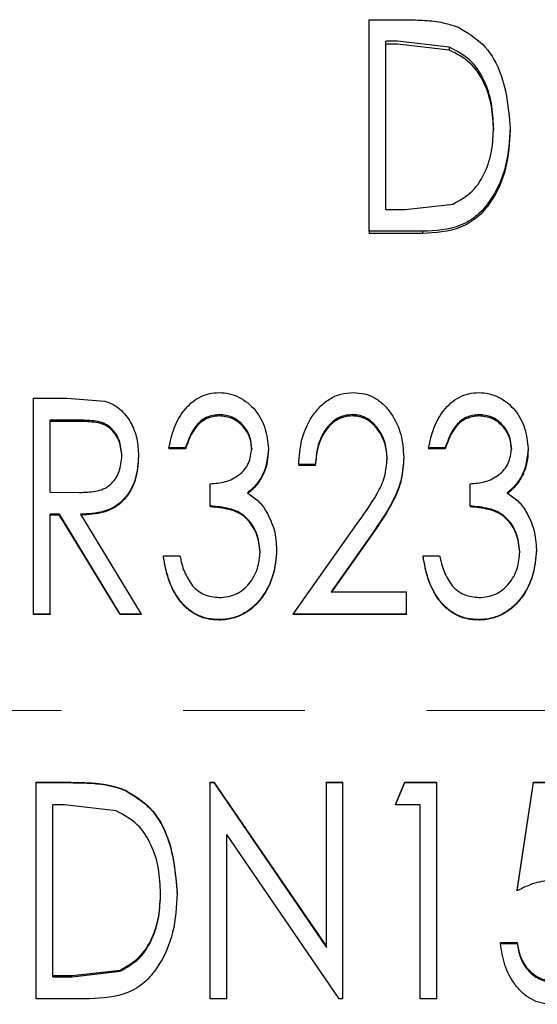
# Model space of a CAD drawing. Header units: millimetres. Extents: x 0 to 840, y 0 to 594.
# Tile 4 of 9: x 196 to 218, y 310 to 351. Entities that reach past the tile are written whole.
import ezdxf

# ---------------------------------------------------------------- set-up
doc = ezdxf.new("R2010")
doc.units = ezdxf.units.MM
doc.header["$LTSCALE"] = 2
doc.linetypes.add('CENTERX2', pattern=[20.32, 12.7, -2.54, 2.54, -2.54])

msp = doc.modelspace()

# ---------------------------------------------------------------- linework, layer by layer
at = {"color": 7, "linetype": 'Continuous', "lineweight": 25}
for p, q in [((210.845, 341.914), (210.845, 350.743)), ((210.845, 350.743), (212.292, 350.743)), ((211.537, 342.826), (211.537, 349.845)), ((212.031, 349.845), (211.537, 349.845)), ((212.031, 349.723), (211.537, 349.723)), ((214.187, 349.599), (212.031, 349.845)), ((214.187, 349.478), (212.031, 349.723)), ((214.187, 349.599), (214.187, 349.478)), ((216.037, 346.238), (216.037, 346.131)), ((216.729, 346.236), (216.729, 346.13)), ((212.343, 342.826), (214.349, 343.052)), ((211.537, 342.826), (212.343, 342.826)), ((213.068, 341.914), (210.845, 341.914)), ((210.845, 341.914), (210.845, 341.826)), ((213.068, 341.826), (210.845, 341.826)), ((213.068, 341.914), (213.068, 341.826)), ((196.825, 334.958), (198.223, 334.958)), ((196.825, 325.946), (196.825, 334.958)), ((198.223, 334.958), (199.804, 334.835)), ((198.771, 334.036), (197.518, 334.036)), ((197.518, 331.036), (197.518, 334.036)), ((198.771, 333.983), (197.518, 333.983)), ((204.583, 334.267), (204.583, 334.213)), ((210.145, 334.267), (210.145, 334.213)), ((215.429, 334.267), (215.429, 334.213)), ((203.172, 332.883), (202.479, 332.883)), ((202.479, 332.883), (202.479, 332.835)), ((203.172, 332.835), (202.479, 332.835)), ((203.172, 332.883), (203.172, 332.835)), ((205.941, 332.856), (205.941, 332.808)), ((206.633, 332.852), (206.633, 332.805)), ((214.018, 332.883), (213.325, 332.883)), ((213.325, 332.883), (213.325, 332.835)), ((214.018, 332.835), (213.325, 332.835)), ((214.018, 332.883), (214.018, 332.835)), ((216.787, 332.856), (216.787, 332.808)), ((217.479, 332.852), (217.479, 332.805)), ((200.518, 332.509), (200.518, 332.555)), ((201.21, 332.553), (201.21, 332.507)), ((211.595, 332.443), (211.595, 332.397)), ((212.287, 332.495), (212.287, 332.449)), ((208.595, 332.191), (207.902, 332.191)), ((207.902, 332.191), (207.902, 332.146)), ((208.595, 332.146), (207.902, 332.146)), ((208.595, 332.191), (208.595, 332.146)), ((204.21, 330.458), (204.21, 331.382)), ((215.056, 330.458), (215.056, 331.382)), ((197.518, 331.036), (198.742, 331.023)), ((204.21, 330.458), (204.21, 330.421)), ((215.056, 330.458), (215.056, 330.421)), ((197.907, 330.111), (197.518, 330.111)), ((197.518, 325.946), (197.518, 330.111)), ((197.907, 330.076), (197.518, 330.076)), ((200.444, 325.946), (197.907, 330.111)), ((197.907, 330.111), (197.907, 330.076)), ((200.444, 325.928), (197.907, 330.076)), ((198.789, 330.111), (201.325, 325.946)), ((207.672, 325.946), (210.309, 329.682)), ((210.931, 329.237), (209.262, 326.872)), ((210.931, 329.205), (209.262, 326.85)), ((206.979, 328.628), (206.979, 328.599)), ((217.825, 328.628), (217.825, 328.599)), ((202.249, 328.377), (202.249, 328.349)), ((202.249, 328.377), (202.941, 328.377)), ((206.287, 328.55), (206.287, 328.521)), ((213.095, 328.377), (213.095, 328.349)), ((213.095, 328.377), (213.787, 328.377)), ((217.133, 328.55), (217.133, 328.521)), ((209.262, 326.872), (212.402, 326.872)), ((212.402, 325.946), (212.402, 326.872)), ((197.518, 325.946), (196.825, 325.946)), ((196.825, 325.946), (196.825, 325.928)), ((197.518, 325.928), (196.825, 325.928)), ((197.518, 325.946), (197.518, 325.928)), ((201.325, 325.946), (200.444, 325.946)), ((200.444, 325.946), (200.444, 325.928)), ((201.325, 325.928), (200.444, 325.928)), ((201.325, 325.946), (201.325, 325.928)), ((212.402, 325.946), (207.672, 325.946)), ((207.672, 325.946), (207.672, 325.928)), ((212.402, 325.928), (207.672, 325.928)), ((212.402, 325.946), (212.402, 325.928)), ((204.571, 325.714), (204.571, 325.697)), ((215.417, 325.714), (215.417, 325.697)), ((196.941, 318.929), (198.389, 318.929)), ((196.941, 318.916), (196.941, 318.929)), ((196.941, 318.916), (198.389, 318.916)), ((196.941, 309.898), (196.941, 318.916)), ((204.21, 318.929), (204.356, 318.929)), ((204.21, 318.916), (204.21, 318.929)), ((204.21, 318.916), (204.356, 318.916)), ((204.21, 309.898), (204.21, 318.916)), ((204.356, 318.916), (204.356, 318.929)), ((204.356, 318.929), (209.056, 312.078)), ((204.356, 318.916), (209.056, 312.034)), ((209.056, 318.929), (209.749, 318.929)), ((209.056, 318.916), (209.056, 318.929)), ((209.056, 312.034), (209.056, 318.916)), ((209.056, 318.916), (209.749, 318.916)), ((209.749, 318.916), (209.749, 318.929)), ((209.749, 309.898), (209.749, 318.916)), ((211.941, 318.007), (212.336, 318.929)), ((211.941, 317.989), (212.336, 318.916)), ((212.336, 318.916), (212.336, 318.929)), ((212.336, 318.929), (213.672, 318.929)), ((212.336, 318.916), (213.672, 318.916)), ((213.672, 318.916), (213.672, 318.929)), ((213.672, 309.898), (213.672, 318.916)), ((217.018, 314.434), (217.71, 318.929)), ((217.018, 314.401), (217.71, 318.916)), ((217.71, 318.916), (217.71, 318.929)), ((217.71, 318.929), (220.71, 318.929)), ((217.71, 318.916), (220.71, 318.916)), ((200.664, 318.59), (200.664, 318.605)), ((197.633, 310.821), (197.633, 317.989)), ((198.127, 317.989), (197.633, 317.989)), ((200.283, 317.736), (198.127, 317.989)), ((211.941, 317.989), (211.941, 318.007)), ((212.979, 317.989), (211.941, 317.989)), ((212.979, 309.898), (212.979, 317.989)), ((209.592, 309.898), (204.902, 316.754)), ((204.902, 309.898), (204.902, 316.754)), ((202.133, 314.289), (202.133, 314.323)), ((202.825, 314.288), (202.825, 314.321)), ((217.018, 314.401), (217.018, 314.434)), ((216.325, 312.248), (217.018, 312.248)), ((216.325, 312.206), (216.325, 312.248)), ((216.325, 312.206), (217.018, 312.206)), ((217.018, 312.206), (217.018, 312.248)), ((198.439, 310.869), (200.446, 311.097)), ((198.439, 310.821), (200.446, 311.05)), ((200.446, 311.05), (200.446, 311.097)), ((197.633, 310.869), (198.439, 310.869)), ((197.633, 310.821), (198.439, 310.821)), ((199.164, 309.898), (196.941, 309.898)), ((204.902, 309.898), (204.21, 309.898)), ((209.749, 309.898), (209.592, 309.898)), ((213.672, 309.898), (212.979, 309.898))]:
    msp.add_line(p, q, dxfattribs=at)
at = {"color": 7, "linetype": 'CENTERX2', "lineweight": 18}
msp.add_line((401.191, 321.929), (47.611, 321.929), dxfattribs=at)
at = {"color": 7, "linetype": 'Continuous', "lineweight": 25}
for points, knots in [([(212.292, 350.743), (212.552, 350.738), (213.071, 350.73), (213.843, 350.664), (214.329, 350.505), (214.568, 350.427)], [0, 0, 0, 0, 0.337825, 0.674875, 1, 1, 1, 1]), ([(214.568, 350.427), (214.93, 350.212), (215.654, 349.781), (216.544, 348.314), (216.655, 347.066), (216.729, 346.236)], [0, 0, 0, 0, 0.251944, 0.502442, 1, 1, 1, 1]), ([(216.037, 346.238), (216.022, 346.578), (215.992, 347.258), (215.677, 348.232), (215.107, 349.119), (214.495, 349.439), (214.187, 349.599)], [0, 0, 0, 0, 0.249678, 0.499009, 0.748779, 1, 1, 1, 1]), ([(216.037, 346.131), (216.022, 346.47), (215.992, 347.147), (215.677, 348.118), (215.107, 349.001), (214.494, 349.319), (214.187, 349.478)], [0, 0, 0, 0, 0.249372, 0.498493, 0.748311, 1, 1, 1, 1]), ([(216.729, 346.236), (216.698, 345.703), (216.636, 344.635), (216.078, 343.384), (215.384, 342.558), (214.439, 341.986), (213.616, 341.943), (213.068, 341.914)], [0, 0, 0, 0, 0.2481421, 0.4970369, 0.6226046, 0.7483549, 1, 1, 1, 1]), ([(216.729, 346.13), (216.698, 345.599), (216.636, 344.535), (216.078, 343.29), (215.383, 342.467), (214.438, 341.898), (213.616, 341.855), (213.068, 341.826)], [0, 0, 0, 0, 0.2476821, 0.4962832, 0.6218511, 0.7477633, 1, 1, 1, 1]), ([(214.349, 343.052), (214.632, 343.211), (215.196, 343.528), (215.713, 344.368), (215.998, 345.283), (216.024, 345.92), (216.037, 346.238)], [0, 0, 0, 0, 0.250986, 0.501248, 0.750835, 1, 1, 1, 1]), ([(202.479, 332.883), (202.542, 333.16), (202.666, 333.712), (203.009, 334.35), (203.401, 334.761), (203.752, 335.004), (204.151, 335.16), (204.434, 335.179), (204.576, 335.188)], [0, 0, 0, 0, 0.250232, 0.499814, 0.627396, 0.749952, 0.874934, 1, 1, 1, 1]), ([(204.576, 335.188), (204.72, 335.179), (205.009, 335.161), (205.415, 335), (205.78, 334.767), (206.191, 334.362), (206.547, 333.713), (206.604, 333.14), (206.633, 332.852)], [0, 0, 0, 0, 0.125249, 0.250455, 0.375669, 0.500837, 0.750298, 1, 1, 1, 1]), ([(207.902, 332.191), (207.928, 332.539), (207.98, 333.234), (208.337, 334.05), (208.769, 334.597), (209.174, 334.93), (209.655, 335.151), (210.003, 335.175), (210.178, 335.188)], [0, 0, 0, 0, 0.250285, 0.499819, 0.626569, 0.749993, 0.874961, 1, 1, 1, 1]), ([(210.178, 335.188), (210.336, 335.178), (210.654, 335.157), (211.102, 334.974), (211.48, 334.678), (211.874, 334.18), (212.222, 333.449), (212.265, 332.813), (212.287, 332.495)], [0, 0, 0, 0, 0.1251466, 0.2501772, 0.3751893, 0.5003363, 0.7499366, 1, 1, 1, 1]), ([(213.325, 332.883), (213.388, 333.16), (213.512, 333.712), (213.855, 334.35), (214.247, 334.761), (214.598, 335.004), (214.997, 335.16), (215.28, 335.179), (215.422, 335.188)], [0, 0, 0, 0, 0.250232, 0.499814, 0.627396, 0.749952, 0.874934, 1, 1, 1, 1]), ([(215.422, 335.188), (215.566, 335.179), (215.855, 335.161), (216.261, 335), (216.626, 334.767), (217.037, 334.362), (217.393, 333.713), (217.451, 333.14), (217.479, 332.852)], [0, 0, 0, 0, 0.125249, 0.250455, 0.375669, 0.500837, 0.750298, 1, 1, 1, 1]), ([(199.804, 334.835), (199.917, 334.794), (200.143, 334.712), (200.538, 334.434), (200.916, 333.957), (201.173, 333.273), (201.198, 332.793), (201.21, 332.553)], [0, 0, 0, 0, 0.1251736, 0.2503285, 0.4998514, 0.7496373, 1, 1, 1, 1]), ([(200.518, 332.555), (200.496, 332.776), (200.464, 333.107), (200.255, 333.498), (200.041, 333.752), (199.753, 333.926), (199.321, 334.023), (198.991, 334.031), (198.771, 334.036)], [0, 0, 0, 0, 0.249311, 0.374477, 0.499453, 0.624267, 0.749425, 1, 1, 1, 1]), ([(200.518, 332.509), (200.496, 332.728), (200.464, 333.058), (200.255, 333.448), (200.041, 333.701), (199.753, 333.873), (199.321, 333.97), (198.991, 333.978), (198.771, 333.983)], [0, 0, 0, 0, 0.248749, 0.373734, 0.498648, 0.623563, 0.748934, 1, 1, 1, 1]), ([(204.583, 334.267), (204.405, 334.246), (204.138, 334.216), (203.832, 334.026), (203.45, 333.65), (203.295, 333.223), (203.172, 332.883)], [0, 0, 0, 0, 0.249507, 0.373165, 0.500345, 1, 1, 1, 1]), ([(204.583, 334.213), (204.405, 334.192), (204.138, 334.162), (203.832, 333.973), (203.45, 333.6), (203.295, 333.174), (203.172, 332.835)], [0, 0, 0, 0, 0.250012, 0.373771, 0.50099, 1, 1, 1, 1]), ([(205.941, 332.856), (205.924, 333.038), (205.89, 333.403), (205.626, 333.793), (205.358, 334.036), (205.041, 334.224), (204.766, 334.249), (204.583, 334.267)], [0, 0, 0, 0, 0.249832, 0.499522, 0.62488, 0.75027, 1, 1, 1, 1]), ([(205.941, 332.808), (205.924, 332.99), (205.89, 333.354), (205.626, 333.741), (205.358, 333.983), (205.041, 334.17), (204.766, 334.196), (204.583, 334.213)], [0, 0, 0, 0, 0.249334, 0.49881, 0.624208, 0.749745, 1, 1, 1, 1]), ([(210.145, 334.267), (210.025, 334.258), (209.786, 334.241), (209.452, 334.09), (209.177, 333.856), (208.885, 333.475), (208.666, 332.905), (208.619, 332.429), (208.595, 332.191)], [0, 0, 0, 0, 0.125005, 0.249922, 0.374883, 0.499964, 0.749634, 1, 1, 1, 1]), ([(210.145, 334.213), (210.025, 334.204), (209.786, 334.187), (209.452, 334.037), (209.177, 333.804), (208.885, 333.425), (208.666, 332.857), (208.619, 332.383), (208.595, 332.146)], [0, 0, 0, 0, 0.12533, 0.250493, 0.375565, 0.500638, 0.750038, 1, 1, 1, 1]), ([(211.595, 332.443), (211.58, 332.659), (211.549, 333.09), (211.301, 333.582), (211.025, 333.913), (210.769, 334.112), (210.468, 334.244), (210.253, 334.259), (210.145, 334.267)], [0, 0, 0, 0, 0.250055, 0.499628, 0.624846, 0.749931, 0.874884, 1, 1, 1, 1]), ([(211.595, 332.397), (211.58, 332.612), (211.549, 333.042), (211.301, 333.532), (211.025, 333.86), (210.769, 334.06), (210.518, 334.165), (210.307, 334.207), (210.199, 334.211), (210.145, 334.213)], [0, 0, 0, 0, 0.249559, 0.498828, 0.624019, 0.749191, 0.874352, 0.93716, 1, 1, 1, 1]), ([(215.429, 334.267), (215.251, 334.246), (214.984, 334.216), (214.678, 334.026), (214.296, 333.65), (214.141, 333.223), (214.018, 332.883)], [0, 0, 0, 0, 0.249507, 0.373165, 0.500345, 1, 1, 1, 1]), ([(215.429, 334.213), (215.251, 334.192), (214.984, 334.162), (214.678, 333.973), (214.296, 333.6), (214.141, 333.174), (214.018, 332.835)], [0, 0, 0, 0, 0.250012, 0.373771, 0.50099, 1, 1, 1, 1]), ([(216.787, 332.856), (216.77, 333.038), (216.736, 333.403), (216.472, 333.793), (216.204, 334.036), (215.887, 334.224), (215.612, 334.249), (215.429, 334.267)], [0, 0, 0, 0, 0.249832, 0.499522, 0.62488, 0.75027, 1, 1, 1, 1]), ([(216.787, 332.808), (216.77, 332.99), (216.736, 333.354), (216.472, 333.741), (216.204, 333.983), (215.887, 334.17), (215.612, 334.196), (215.429, 334.213)], [0, 0, 0, 0, 0.249334, 0.49881, 0.624208, 0.749745, 1, 1, 1, 1]), ([(204.21, 331.382), (204.422, 331.399), (204.846, 331.432), (205.331, 331.678), (205.646, 331.962), (205.875, 332.326), (205.915, 332.644), (205.941, 332.856)], [0, 0, 0, 0, 0.2502729, 0.5003124, 0.6256716, 0.7509397, 1, 1, 1, 1]), ([(206.633, 332.852), (206.598, 332.495), (206.546, 331.959), (206.202, 331.432), (205.964, 331.169), (205.827, 331.056), (205.759, 331)], [0, 0, 0, 0, 0.49836, 0.748896, 0.874424, 1, 1, 1, 1]), ([(206.633, 332.805), (206.625, 332.628), (206.607, 332.275), (206.442, 331.766), (206.203, 331.39), (205.964, 331.129), (205.827, 331.017), (205.759, 330.96)], [0, 0, 0, 0, 0.249773, 0.499478, 0.749329, 0.87461, 1, 1, 1, 1]), ([(215.056, 331.382), (215.268, 331.399), (215.692, 331.432), (216.177, 331.678), (216.492, 331.962), (216.722, 332.326), (216.761, 332.644), (216.787, 332.856)], [0, 0, 0, 0, 0.2502729, 0.5003124, 0.6256716, 0.7509397, 1, 1, 1, 1]), ([(217.479, 332.852), (217.445, 332.495), (217.392, 331.959), (217.048, 331.432), (216.81, 331.169), (216.673, 331.056), (216.605, 331)], [0, 0, 0, 0, 0.49836, 0.748896, 0.874424, 1, 1, 1, 1]), ([(217.479, 332.805), (217.471, 332.628), (217.454, 332.275), (217.288, 331.766), (217.049, 331.39), (216.81, 331.129), (216.673, 331.017), (216.605, 330.96)], [0, 0, 0, 0, 0.249773, 0.499478, 0.749329, 0.87461, 1, 1, 1, 1]), ([(198.742, 331.023), (198.967, 331.029), (199.305, 331.037), (199.744, 331.149), (200.034, 331.329), (200.256, 331.583), (200.464, 331.987), (200.496, 332.327), (200.518, 332.555)], [0, 0, 0, 0, 0.250437, 0.375564, 0.500508, 0.623777, 0.748128, 1, 1, 1, 1]), ([(201.21, 332.553), (201.188, 332.224), (201.155, 331.731), (200.892, 331.125), (200.608, 330.72), (200.222, 330.407), (199.611, 330.152), (199.118, 330.128), (198.789, 330.111)], [0, 0, 0, 0, 0.249769, 0.374994, 0.500118, 0.62555, 0.750142, 1, 1, 1, 1]), ([(201.21, 332.507), (201.188, 332.179), (201.155, 331.688), (200.892, 331.085), (200.608, 330.682), (200.222, 330.37), (199.611, 330.116), (199.118, 330.092), (198.789, 330.076)], [0, 0, 0, 0, 0.249251, 0.374292, 0.499332, 0.624755, 0.749606, 1, 1, 1, 1]), ([(210.309, 329.682), (210.612, 330.1), (211.065, 330.727), (211.536, 331.665), (211.575, 332.184), (211.595, 332.443)], [0, 0, 0, 0, 0.500777, 0.7505593, 1, 1, 1, 1]), ([(212.287, 332.495), (212.269, 332.195), (212.234, 331.595), (211.779, 330.472), (211.27, 329.731), (210.931, 329.237)], [0, 0, 0, 0, 0.249697, 0.499482, 1, 1, 1, 1]), ([(212.287, 332.449), (212.269, 332.151), (212.234, 331.553), (211.779, 330.434), (211.27, 329.697), (210.931, 329.205)], [0, 0, 0, 0, 0.249522, 0.499252, 1, 1, 1, 1]), ([(205.759, 331), (205.914, 330.898), (206.148, 330.745), (206.393, 330.464), (206.494, 330.308), (206.545, 330.231)], [0, 0, 0, 0, 0.499224, 0.749515, 1, 1, 1, 1]), ([(216.605, 331), (216.761, 330.898), (216.994, 330.745), (217.239, 330.464), (217.34, 330.308), (217.391, 330.231)], [0, 0, 0, 0, 0.499224, 0.749515, 1, 1, 1, 1]), ([(206.287, 328.55), (206.259, 328.816), (206.216, 329.216), (205.962, 329.687), (205.707, 329.995), (205.378, 330.227), (204.871, 330.395), (204.474, 330.433), (204.21, 330.458)], [0, 0, 0, 0, 0.249484, 0.37478, 0.499834, 0.624818, 0.749832, 1, 1, 1, 1]), ([(206.287, 328.521), (206.259, 328.786), (206.216, 329.184), (205.961, 329.653), (205.707, 329.96), (205.378, 330.191), (204.871, 330.358), (204.474, 330.396), (204.21, 330.421)], [0, 0, 0, 0, 0.248946, 0.374072, 0.499065, 0.624129, 0.749339, 1, 1, 1, 1]), ([(217.133, 328.55), (217.105, 328.816), (217.063, 329.216), (216.808, 329.687), (216.553, 329.995), (216.224, 330.227), (215.717, 330.395), (215.32, 330.433), (215.056, 330.458)], [0, 0, 0, 0, 0.249484, 0.37478, 0.499834, 0.624818, 0.749832, 1, 1, 1, 1]), ([(217.133, 328.521), (217.105, 328.786), (217.063, 329.184), (216.808, 329.653), (216.553, 329.96), (216.224, 330.191), (215.717, 330.358), (215.32, 330.396), (215.056, 330.421)], [0, 0, 0, 0, 0.248946, 0.374072, 0.499065, 0.624129, 0.749339, 1, 1, 1, 1]), ([(206.545, 330.231), (206.673, 329.979), (206.93, 329.475), (206.963, 328.911), (206.979, 328.628)], [0, 0, 0, 0, 0.499682, 1, 1, 1, 1]), ([(217.391, 330.231), (217.519, 329.979), (217.777, 329.475), (217.809, 328.911), (217.825, 328.628)], [0, 0, 0, 0, 0.4996798, 1, 1, 1, 1]), ([(206.979, 328.628), (206.949, 328.278), (206.888, 327.577), (206.49, 326.772), (206.024, 326.247), (205.591, 325.941), (205.178, 325.785), (204.833, 325.723), (204.658, 325.717), (204.571, 325.714)], [0, 0, 0, 0, 0.250048, 0.49988, 0.625023, 0.750036, 0.874924, 0.937441, 1, 1, 1, 1]), ([(217.825, 328.628), (217.795, 328.278), (217.734, 327.577), (217.337, 326.772), (216.87, 326.247), (216.437, 325.941), (216.024, 325.785), (215.679, 325.723), (215.504, 325.717), (215.417, 325.714)], [0, 0, 0, 0, 0.250047, 0.49988, 0.625023, 0.750036, 0.874924, 0.937441, 1, 1, 1, 1]), ([(204.571, 325.714), (204.409, 325.723), (204.084, 325.741), (203.624, 325.914), (203.219, 326.19), (202.783, 326.675), (202.424, 327.419), (202.307, 328.057), (202.249, 328.377)], [0, 0, 0, 0, 0.124839, 0.249662, 0.37456, 0.499657, 0.749478, 1, 1, 1, 1]), ([(204.571, 325.697), (204.409, 325.706), (204.084, 325.724), (203.624, 325.897), (203.22, 326.171), (202.783, 326.653), (202.424, 327.395), (202.307, 328.03), (202.249, 328.349)], [0, 0, 0, 0, 0.1251392, 0.2502049, 0.3752363, 0.5003412, 0.7499049, 1, 1, 1, 1]), ([(202.941, 328.377), (202.99, 328.152), (203.09, 327.704), (203.34, 327.32), (203.465, 327.129)], [0, 0, 0, 0, 0.501123, 1, 1, 1, 1]), ([(206.979, 328.599), (206.949, 328.25), (206.888, 327.552), (206.49, 326.75), (206.023, 326.228), (205.591, 325.923), (205.178, 325.768), (204.833, 325.706), (204.658, 325.7), (204.571, 325.697)], [0, 0, 0, 0, 0.249604, 0.499183, 0.624339, 0.749486, 0.874619, 0.937285, 1, 1, 1, 1]), ([(204.583, 326.64), (204.702, 326.647), (204.94, 326.659), (205.282, 326.77), (205.588, 326.96), (205.92, 327.302), (206.226, 327.834), (206.267, 328.311), (206.287, 328.55)], [0, 0, 0, 0, 0.125056, 0.249997, 0.374137, 0.500211, 0.75, 1, 1, 1, 1]), ([(215.417, 325.714), (215.255, 325.723), (214.93, 325.741), (214.47, 325.914), (214.066, 326.19), (213.629, 326.675), (213.27, 327.419), (213.153, 328.057), (213.095, 328.377)], [0, 0, 0, 0, 0.124839, 0.249662, 0.37456, 0.499657, 0.749478, 1, 1, 1, 1]), ([(215.417, 325.697), (215.255, 325.706), (214.931, 325.724), (214.47, 325.897), (214.066, 326.171), (213.63, 326.653), (213.27, 327.395), (213.153, 328.03), (213.095, 328.349)], [0, 0, 0, 0, 0.1251392, 0.2502049, 0.3752363, 0.5003412, 0.7499049, 1, 1, 1, 1]), ([(213.787, 328.377), (213.837, 328.152), (213.936, 327.704), (214.187, 327.32), (214.312, 327.129)], [0, 0, 0, 0, 0.5011271, 1, 1, 1, 1]), ([(217.825, 328.599), (217.795, 328.25), (217.734, 327.552), (217.336, 326.75), (216.869, 326.228), (216.437, 325.923), (216.024, 325.768), (215.679, 325.706), (215.504, 325.7), (215.417, 325.697)], [0, 0, 0, 0, 0.249604, 0.499184, 0.62434, 0.749487, 0.874619, 0.937285, 1, 1, 1, 1]), ([(215.429, 326.64), (215.548, 326.647), (215.786, 326.659), (216.128, 326.77), (216.434, 326.96), (216.766, 327.302), (217.072, 327.834), (217.113, 328.311), (217.133, 328.55)], [0, 0, 0, 0, 0.125056, 0.249997, 0.374137, 0.500211, 0.75, 1, 1, 1, 1]), ([(203.465, 327.129), (203.54, 327.055), (203.689, 326.907), (204.057, 326.694), (204.373, 326.662), (204.583, 326.64)], [0, 0, 0, 0, 0.25103, 0.501537, 1, 1, 1, 1]), ([(214.312, 327.129), (214.386, 327.055), (214.535, 326.907), (214.904, 326.694), (215.219, 326.662), (215.429, 326.64)], [0, 0, 0, 0, 0.25103, 0.501537, 1, 1, 1, 1]), ([(198.389, 318.929), (198.648, 318.925), (199.167, 318.916), (199.94, 318.848), (200.425, 318.685), (200.664, 318.605)], [0, 0, 0, 0, 0.337499, 0.674407, 1, 1, 1, 1]), ([(198.389, 318.916), (198.648, 318.911), (199.167, 318.902), (199.94, 318.834), (200.425, 318.671), (200.664, 318.59)], [0, 0, 0, 0, 0.337515, 0.674381, 1, 1, 1, 1]), ([(200.664, 318.605), (201.027, 318.382), (201.754, 317.937), (202.639, 316.436), (202.751, 315.166), (202.825, 314.321)], [0, 0, 0, 0, 0.2502, 0.500975, 1, 1, 1, 1]), ([(200.664, 318.59), (201.027, 318.367), (201.755, 317.919), (202.64, 316.411), (202.751, 315.136), (202.825, 314.288)], [0, 0, 0, 0, 0.249763, 0.500502, 1, 1, 1, 1]), ([(202.133, 314.289), (202.118, 314.637), (202.088, 315.332), (201.773, 316.329), (201.208, 317.239), (200.591, 317.57), (200.283, 317.736)], [0, 0, 0, 0, 0.250731, 0.501217, 0.751106, 1, 1, 1, 1]), ([(218.559, 314.864), (218.29, 314.83), (217.75, 314.762), (217.262, 314.522), (217.018, 314.401)], [0, 0, 0, 0, 0.499137, 1, 1, 1, 1]), ([(202.825, 314.288), (202.794, 313.744), (202.733, 312.66), (202.176, 311.389), (201.481, 310.551), (200.537, 309.972), (199.713, 309.928), (199.164, 309.898)], [0, 0, 0, 0, 0.250509, 0.500261, 0.62557, 0.750558, 1, 1, 1, 1]), ([(200.446, 311.097), (200.728, 311.258), (201.294, 311.579), (201.81, 312.428), (202.095, 313.355), (202.12, 314), (202.133, 314.323)], [0, 0, 0, 0, 0.249378, 0.499169, 0.749374, 1, 1, 1, 1]), ([(200.446, 311.05), (200.728, 311.211), (201.295, 311.534), (201.81, 312.387), (202.095, 313.318), (202.12, 313.965), (202.133, 314.289)], [0, 0, 0, 0, 0.248929, 0.49868, 0.749087, 1, 1, 1, 1]), ([(218.48, 309.668), (218.327, 309.678), (218.022, 309.699), (217.592, 309.873), (217.222, 310.147), (216.82, 310.608), (216.467, 311.3), (216.373, 311.904), (216.325, 312.206)], [0, 0, 0, 0, 0.1250238, 0.2499573, 0.3753673, 0.5000905, 0.7497579, 1, 1, 1, 1]), ([(217.018, 312.248), (217.056, 312.051), (217.132, 311.656), (217.438, 311.124), (217.842, 310.806), (218.172, 310.683), (218.37, 310.645), (218.471, 310.641), (218.521, 310.64)], [0, 0, 0, 0, 0.250152, 0.499445, 0.748913, 0.874334, 0.937138, 1, 1, 1, 1]), ([(217.018, 312.206), (217.056, 312.007), (217.132, 311.612), (217.437, 311.077), (217.841, 310.758), (218.172, 310.634), (218.37, 310.596), (218.471, 310.592), (218.521, 310.59)], [0, 0, 0, 0, 0.2506, 0.500122, 0.749422, 0.874617, 0.937283, 1, 1, 1, 1])]:
    msp.add_open_spline(points, degree=3, knots=knots, dxfattribs=at)

doc.saveas('drawing.dxf')
